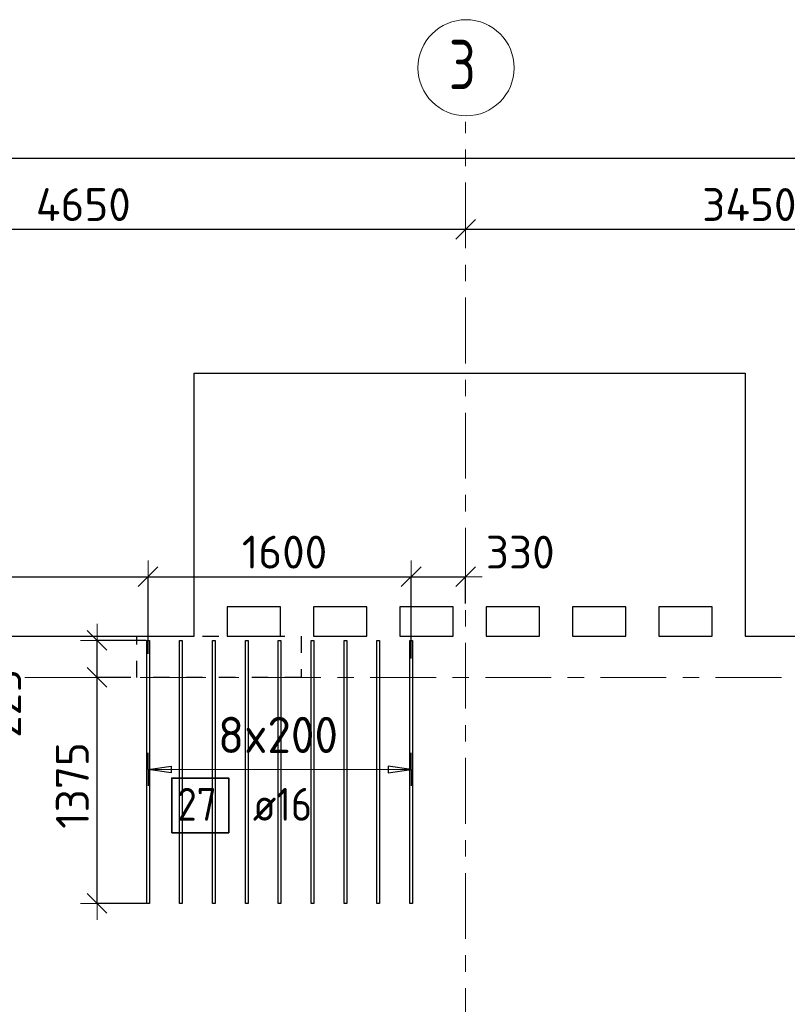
# Model space of a CAD drawing. Header units: metres. Extents: x -38 to 107, y -15 to 21.
# Tile 14 of 254: x 6.44 to 11.11, y 14.41 to 20.4. Entities that reach past the tile are written whole.
import ezdxf

# ---------------------------------------------------------------- set-up
doc = ezdxf.new("R2010")
doc.units = ezdxf.units.M
doc.header["$PDMODE"] = 65
for name, pattern in [('______11', [0.5, 0.4, -0.05, 0, -0.05]), ('______2', [0.0405, 0.03, -0.0105]), ('______5', [1.1, 0.8, -0.1, 0.1, -0.1])]:
    doc.linetypes.add(name, pattern=pattern)
for name, color, linetype, lineweight in [('XR$1$Осевая линия (1)', 7, '______5', 13), ('XR$1$Размерная линия (1)', 7, 'Continuous', 13), ('XR$5$Перекрытие (1)', 7, 'Continuous', 35), ('XR$5$Размерная линия (1)', 7, 'Continuous', 13)]:
    doc.layers.add(name, color=color, linetype=linetype, lineweight=lineweight)
doc.layers.add('XR$5$Арм.стержн.Доп. Арм. верхн.зоны У', color=7, linetype='Continuous', lineweight=35, true_color=0x739641)
doc.layers.add('XR$7$Стена_ бетон несущ.', color=7, linetype='Continuous', lineweight=70, true_color=0xb4b496)
doc.styles.add('ISOCPEUR', font='txt')
doc.dimstyles.new('DIMSTYLE_3', dxfattribs={"dimtxt": 0.2, "dimasz": 0.2, "dimexe": 0, "dimexo": 0, "dimgap": 0.1, "dimtad": 2, "dimdec": 0, "dimlfac": 1000, "dimrnd": 5, "dimzin": 12, "dimdsep": 46, "dimtxsty": 'ISOCPEUR', "dimblk1": 'ALL_ML_STRICH', "dimblk2": 'ALL_ML_STRICH', "dimsah": 1, "dimcen": 0, "dimclrd": 7, "dimclre": 256, "dimclrt": 7, "dimadec": 0, "dimazin": 0, "dimtfac": 1, "dimtdec": 0, "dimtix": 1, "dimtmove": 2, "dimatfit": 3, "dimfxl": 0, "dimtzin": 0, "dimlwd": 0, "dimlwe": -3, "dimarcsym": 0})
doc.dimstyles.new('DIMSTYLE_37', dxfattribs={"dimtxt": 0.2, "dimasz": 0.2, "dimexe": 0, "dimexo": 0, "dimgap": 0.1, "dimtad": 2, "dimdec": 0, "dimlfac": 1000, "dimrnd": 5, "dimzin": 12, "dimdsep": 46, "dimtxsty": 'ISOCPEUR', "dimblk1": 'ALL_ML_STRICH', "dimblk2": 'ALL_ML_STRICH', "dimsah": 1, "dimcen": 0, "dimclrd": 7, "dimclre": 256, "dimclrt": 7, "dimadec": 0, "dimazin": 0, "dimtfac": 1, "dimtdec": 0, "dimtix": 1, "dimtmove": 2, "dimatfit": 3, "dimfxl": 0, "dimtvp": 1.2, "dimtzin": 0, "dimlwd": 0, "dimlwe": -3, "dimarcsym": 0})

# ---------------------------------------------------------------- blocks, each defined once
blk = doc.blocks.new('ALL_ML_STRICH')
at = {"color": 0, "linetype": 'ByBlock', "lineweight": -2}
for p, q in [((-0.3, -0.3), (0.3, 0.3)), ((0, -0.5), (0, 0.5)), ((-1, 0), (0.5, 0))]:
    blk.add_line(p, q, dxfattribs=at)
blk = doc.blocks.new('*D10')
at = {"layer": 'DEFPOINTS', "color": 7, "linetype": 'Continuous', "lineweight": 13, "transparency": 33554687}
for p in [(0.5, 19.5574), (0.5, 19.3768), (61.6, 17.1197)]:
    blk.add_point(p, dxfattribs=at)
at = {"layer": 'XR$1$Размерная линия (1)', "color": 9, "linetype": 'Continuous', "lineweight": -2, "true_color": 0xc7c7c7, "transparency": 33554687}
for p, q in [((0.5, 19.3568), (0.5, 19.5574)), ((61.6, 17.1397), (61.6, 19.5574))]:
    blk.add_line(p, q, dxfattribs=at)
at = {"layer": 'XR$1$Размерная линия (1)', "color": 7, "linetype": 'Continuous', "lineweight": -2, "transparency": 33554687}
blk.add_line((0.5, 19.5574), (61.6, 19.5574), dxfattribs=at)
at = {"layer": 'XR$1$Размерная линия (1)', "color": 7, "linetype": 'Continuous', "lineweight": 13, "transparency": 33554687, "xscale": 0.2, "yscale": 0.2, "zscale": 0.2, "rotation": 180}
blk.add_blockref('ALL_ML_STRICH', (0.5, 19.5574), dxfattribs=at)
at = {"layer": 'XR$1$Размерная линия (1)', "color": 7, "linetype": 'Continuous', "lineweight": 13, "transparency": 33554687, "xscale": 0.2, "yscale": 0.2, "zscale": 0.2}
blk.add_blockref('ALL_ML_STRICH', (61.6, 19.5574), dxfattribs=at)
at = {"layer": 'XR$1$Размерная линия (1)', "color": 7, "linetype": 'Continuous', "lineweight": 13, "transparency": 33554687, "insert": (31.1, 19.7074), "char_height": 0.2, "width": 1, "attachment_point": 5, "style": 'ISOCPEUR'}
blk.add_mtext('\\A1;{61100}', dxfattribs=at)
blk = doc.blocks.new('*D26')
at = {"layer": 'DEFPOINTS', "color": 7, "linetype": 'Continuous', "lineweight": 13, "transparency": 33554687}
for p in [(4.5, 19.1912), (4.5, 19.1261), (9.15, 19.1262)]:
    blk.add_point(p, dxfattribs=at)
at = {"layer": 'XR$1$Размерная линия (1)', "color": 9, "linetype": 'Continuous', "lineweight": -2, "true_color": 0xc7c7c7, "transparency": 33554687}
for p, q in [((4.5, 19.1712), (4.5, 19.1261)), ((9.15, 19.1261), (9.15, 19.1261))]:
    blk.add_line(p, q, dxfattribs=at)
at = {"layer": 'XR$1$Размерная линия (1)', "color": 7, "linetype": 'Continuous', "lineweight": -2, "transparency": 33554687}
blk.add_line((4.5, 19.1261), (9.15, 19.1261), dxfattribs=at)
at = {"layer": 'XR$1$Размерная линия (1)', "color": 7, "linetype": 'Continuous', "lineweight": 13, "transparency": 33554687, "xscale": 0.2, "yscale": 0.2, "zscale": 0.2, "rotation": 180}
blk.add_blockref('ALL_ML_STRICH', (4.5, 19.1261), dxfattribs=at)
at = {"layer": 'XR$1$Размерная линия (1)', "color": 7, "linetype": 'Continuous', "lineweight": 13, "transparency": 33554687, "xscale": 0.2, "yscale": 0.2, "zscale": 0.2}
blk.add_blockref('ALL_ML_STRICH', (9.15, 19.1261), dxfattribs=at)
at = {"layer": 'XR$1$Размерная линия (1)', "color": 7, "linetype": 'Continuous', "lineweight": 13, "transparency": 33554687, "insert": (6.825, 19.2761), "char_height": 0.2, "width": 0.8, "attachment_point": 5, "style": 'ISOCPEUR'}
blk.add_mtext('\\A1;{4650}', dxfattribs=at)
blk = doc.blocks.new('*D27')
at = {"layer": 'DEFPOINTS', "color": 7, "linetype": 'Continuous', "lineweight": 13, "transparency": 33554687}
for p in [(9.15, 19.1262), (9.15, 19.1261), (12.6, 19.0612)]:
    blk.add_point(p, dxfattribs=at)
at = {"layer": 'XR$1$Размерная линия (1)', "color": 9, "linetype": 'Continuous', "lineweight": -2, "true_color": 0xc7c7c7, "transparency": 33554687}
for p, q in [((9.15, 19.1261), (9.15, 19.1261)), ((12.6, 19.0812), (12.6, 19.1261))]:
    blk.add_line(p, q, dxfattribs=at)
at = {"layer": 'XR$1$Размерная линия (1)', "color": 7, "linetype": 'Continuous', "lineweight": -2, "transparency": 33554687}
blk.add_line((9.15, 19.1261), (12.6, 19.1261), dxfattribs=at)
at = {"layer": 'XR$1$Размерная линия (1)', "color": 7, "linetype": 'Continuous', "lineweight": 13, "transparency": 33554687, "xscale": 0.2, "yscale": 0.2, "zscale": 0.2, "rotation": 180}
blk.add_blockref('ALL_ML_STRICH', (9.15, 19.1261), dxfattribs=at)
at = {"layer": 'XR$1$Размерная линия (1)', "color": 7, "linetype": 'Continuous', "lineweight": 13, "transparency": 33554687, "xscale": 0.2, "yscale": 0.2, "zscale": 0.2}
blk.add_blockref('ALL_ML_STRICH', (12.6, 19.1261), dxfattribs=at)
at = {"layer": 'XR$1$Размерная линия (1)', "color": 7, "linetype": 'Continuous', "lineweight": 13, "transparency": 33554687, "insert": (10.875, 19.2761), "char_height": 0.2, "width": 0.8, "attachment_point": 5, "style": 'ISOCPEUR'}
blk.add_mtext('\\A1;{3450}', dxfattribs=at)
blk = doc.blocks.new('*D640')
at = {"layer": 'DEFPOINTS', "color": 7, "linetype": 'Continuous', "lineweight": 13, "transparency": 33554687}
for p in [(4.9047, 17.0121), (4.9047, 16.4971), (7.2186, 16.5225)]:
    blk.add_point(p, dxfattribs=at)
at = {"layer": 'XR$5$Размерная линия (1)', "color": 9, "linetype": 'Continuous', "lineweight": -2, "true_color": 0xc7c7c7, "transparency": 33554687}
for p, q in [((4.9047, 16.5171), (4.9047, 17.0121)), ((7.2186, 16.5425), (7.2186, 17.0121))]:
    blk.add_line(p, q, dxfattribs=at)
at = {"layer": 'XR$5$Размерная линия (1)', "color": 7, "linetype": 'Continuous', "lineweight": -2, "transparency": 33554687}
blk.add_line((4.9047, 17.0121), (7.2186, 17.0121), dxfattribs=at)
at = {"layer": 'XR$5$Размерная линия (1)', "color": 7, "linetype": 'Continuous', "lineweight": 13, "transparency": 33554687, "xscale": 0.2, "yscale": 0.2, "zscale": 0.2, "rotation": 180}
blk.add_blockref('ALL_ML_STRICH', (4.9047, 17.0121), dxfattribs=at)
at = {"layer": 'XR$5$Размерная линия (1)', "color": 7, "linetype": 'Continuous', "lineweight": 13, "transparency": 33554687, "xscale": 0.2, "yscale": 0.2, "zscale": 0.2}
blk.add_blockref('ALL_ML_STRICH', (7.2186, 17.0121), dxfattribs=at)
at = {"layer": 'XR$5$Размерная линия (1)', "color": 7, "linetype": 'Continuous', "lineweight": 13, "transparency": 33554687, "insert": (6.0916, 17.1621), "char_height": 0.2, "width": 0.8, "attachment_point": 5, "style": 'ISOCPEUR'}
blk.add_mtext('\\A1;{2315}', dxfattribs=at)
blk = doc.blocks.new('*D641')
at = {"layer": 'DEFPOINTS', "color": 7, "linetype": 'Continuous', "lineweight": 13, "transparency": 33554687}
for p in [(7.2186, 17.0121), (7.2186, 16.5225), (8.8186, 16.4949)]:
    blk.add_point(p, dxfattribs=at)
at = {"layer": 'XR$5$Размерная линия (1)', "color": 9, "linetype": 'Continuous', "lineweight": -2, "true_color": 0xc7c7c7, "transparency": 33554687}
for p, q in [((7.2186, 16.5425), (7.2186, 17.0121)), ((8.8186, 16.5149), (8.8186, 17.0121))]:
    blk.add_line(p, q, dxfattribs=at)
at = {"layer": 'XR$5$Размерная линия (1)', "color": 7, "linetype": 'Continuous', "lineweight": -2, "transparency": 33554687}
blk.add_line((7.2186, 17.0121), (8.8186, 17.0121), dxfattribs=at)
at = {"layer": 'XR$5$Размерная линия (1)', "color": 7, "linetype": 'Continuous', "lineweight": 13, "transparency": 33554687, "xscale": 0.2, "yscale": 0.2, "zscale": 0.2, "rotation": 180}
blk.add_blockref('ALL_ML_STRICH', (7.2186, 17.0121), dxfattribs=at)
at = {"layer": 'XR$5$Размерная линия (1)', "color": 7, "linetype": 'Continuous', "lineweight": 13, "transparency": 33554687, "xscale": 0.2, "yscale": 0.2, "zscale": 0.2}
blk.add_blockref('ALL_ML_STRICH', (8.8186, 17.0121), dxfattribs=at)
at = {"layer": 'XR$5$Размерная линия (1)', "color": 7, "linetype": 'Continuous', "lineweight": 13, "transparency": 33554687, "insert": (8.0486, 17.1621), "char_height": 0.2, "width": 0.8, "attachment_point": 5, "style": 'ISOCPEUR'}
blk.add_mtext('\\A1;{1600}', dxfattribs=at)
blk = doc.blocks.new('*D642')
at = {"layer": 'DEFPOINTS', "color": 7, "linetype": 'Continuous', "lineweight": 13, "transparency": 33554687}
for p in [(8.8186, 17.0121), (9.15, 16.8302), (8.8186, 16.4949)]:
    blk.add_point(p, dxfattribs=at)
at = {"layer": 'XR$5$Размерная линия (1)', "color": 9, "linetype": 'Continuous', "lineweight": -2, "true_color": 0xc7c7c7, "transparency": 33554687}
for p, q in [((8.8186, 16.5149), (8.8186, 17.0121)), ((9.15, 16.8502), (9.15, 17.0121))]:
    blk.add_line(p, q, dxfattribs=at)
at = {"layer": 'XR$5$Размерная линия (1)', "color": 7, "linetype": 'Continuous', "lineweight": -2, "transparency": 33554687}
blk.add_line((8.8186, 17.0121), (9.15, 17.0121), dxfattribs=at)
at = {"layer": 'XR$5$Размерная линия (1)', "color": 7, "linetype": 'Continuous', "lineweight": 13, "transparency": 33554687, "xscale": 0.2, "yscale": 0.2, "zscale": 0.2, "rotation": 180}
blk.add_blockref('ALL_ML_STRICH', (8.8186, 17.0121), dxfattribs=at)
at = {"layer": 'XR$5$Размерная линия (1)', "color": 7, "linetype": 'Continuous', "lineweight": 13, "transparency": 33554687, "xscale": 0.2, "yscale": 0.2, "zscale": 0.2}
blk.add_blockref('ALL_ML_STRICH', (9.15, 17.0121), dxfattribs=at)
at = {"layer": 'XR$5$Размерная линия (1)', "color": 7, "linetype": 'Continuous', "lineweight": 13, "transparency": 33554687, "insert": (9.482, 17.1619), "char_height": 0.2, "width": 0.6, "attachment_point": 5, "style": 'ISOCPEUR'}
blk.add_mtext('\\A1;{330}', dxfattribs=at)
blk = doc.blocks.new('*D645')
at = {"layer": 'DEFPOINTS', "color": 7, "linetype": 'Continuous', "lineweight": 13, "transparency": 33554687}
for p in [(7.1344, 16.4), (6.9085, 15.0252), (7.2276, 15.0252)]:
    blk.add_point(p, dxfattribs=at)
at = {"layer": 'XR$5$Размерная линия (1)', "color": 9, "linetype": 'Continuous', "lineweight": -2, "true_color": 0xc7c7c7, "transparency": 33554687}
for p, q in [((7.1144, 16.4), (6.9085, 16.4)), ((7.2076, 15.0252), (6.9085, 15.0252))]:
    blk.add_line(p, q, dxfattribs=at)
at = {"layer": 'XR$5$Размерная линия (1)', "color": 7, "linetype": 'Continuous', "lineweight": -2, "transparency": 33554687}
blk.add_line((6.9085, 15.0252), (6.9085, 16.4), dxfattribs=at)
at = {"layer": 'XR$5$Размерная линия (1)', "color": 7, "linetype": 'Continuous', "lineweight": 13, "transparency": 33554687, "xscale": 0.2, "yscale": 0.2, "zscale": 0.2}
for p, rotation in [((6.9085, 16.4), 90), ((6.9085, 15.0252), 270)]:
    blk.add_blockref('ALL_ML_STRICH', p, dxfattribs=dict(at, rotation=rotation))
at = {"layer": 'XR$5$Размерная линия (1)', "color": 7, "linetype": 'Continuous', "lineweight": 13, "transparency": 33554687, "insert": (6.7585, 15.7426), "char_height": 0.2, "width": 0.8, "attachment_point": 5, "rotation": 90, "style": 'ISOCPEUR'}
blk.add_mtext('\\A1;{1375}', dxfattribs=at)
blk = doc.blocks.new('*D646')
at = {"layer": 'DEFPOINTS', "color": 7, "linetype": 'Continuous', "lineweight": 13, "transparency": 33554687}
for p in [(7.2276, 16.625), (6.9085, 16.4), (7.1344, 16.4)]:
    blk.add_point(p, dxfattribs=at)
at = {"layer": 'XR$5$Размерная линия (1)', "color": 9, "linetype": 'Continuous', "lineweight": -2, "true_color": 0xc7c7c7, "transparency": 33554687}
for p, q in [((7.2076, 16.625), (6.9085, 16.625)), ((7.1144, 16.4), (6.9085, 16.4))]:
    blk.add_line(p, q, dxfattribs=at)
at = {"layer": 'XR$5$Размерная линия (1)', "color": 7, "linetype": 'Continuous', "lineweight": -2, "transparency": 33554687}
blk.add_line((6.9085, 16.4), (6.9085, 16.625), dxfattribs=at)
at = {"layer": 'XR$5$Размерная линия (1)', "color": 7, "linetype": 'Continuous', "lineweight": 13, "transparency": 33554687, "xscale": 0.2, "yscale": 0.2, "zscale": 0.2}
for p, rotation in [((6.9085, 16.625), 90), ((6.9085, 16.4), 270)]:
    blk.add_blockref('ALL_ML_STRICH', p, dxfattribs=dict(at, rotation=rotation))
at = {"layer": 'XR$5$Размерная линия (1)', "color": 7, "linetype": 'Continuous', "lineweight": 13, "transparency": 33554687, "insert": (6.347, 16.2418), "char_height": 0.2, "width": 0.6, "attachment_point": 5, "rotation": 90, "style": 'ISOCPEUR'}
blk.add_mtext('\\A1;{225}', dxfattribs=at)

msp = doc.modelspace()

# ---------------------------------------------------------------- linework, layer by layer
at = {"layer": 'XR$1$Осевая линия (1)', "color": 253, "linetype": '______11', "lineweight": 13, "true_color": 0xa0a0a0, "transparency": 33554687}
for p, q in [((9.15, -3.39), (9.15, 19.78)), ((-2.63, 16.4), (62.6, 16.4))]:
    msp.add_line(p, q, dxfattribs=at)
at = {"layer": 'XR$1$Осевая линия (1)', "color": 7, "linetype": 'Continuous', "lineweight": 13, "transparency": 33554687}
msp.add_circle((9.1524, 20.1081), 0.2924, dxfattribs=at)
at = {"layer": 'XR$5$Арм.стержн.Доп. Арм. верхн.зоны У', "color": 253, "linetype": 'Continuous', "lineweight": -3, "true_color": 0xa0a0a0, "transparency": 33554687}
for p, q in [((7.2186, 15.8403), (7.2186, 15.9403)), ((8.8186, 15.8403), (8.8186, 15.9403)), ((7.2186, 15.8403), (7.2186, 15.7403)), ((8.8186, 15.8403), (8.8186, 15.7403))]:
    msp.add_line(p, q, dxfattribs=at)
at = {"layer": 'XR$5$Арм.стержн.Доп. Арм. верхн.зоны У', "color": 7, "linetype": 'Continuous', "lineweight": 25, "transparency": 33554687}
for p, q in [((7.2186, 15.8403), (7.3586, 15.8603)), ((7.3586, 15.8203), (7.2186, 15.8403)), ((7.3586, 15.8603), (7.3586, 15.8203)), ((8.8186, 15.8403), (8.6786, 15.8603)), ((8.6786, 15.8603), (8.6786, 15.8203)), ((8.6786, 15.8203), (8.8186, 15.8403))]:
    msp.add_line(p, q, dxfattribs=at)
at = {"layer": 'XR$5$Арм.стержн.Доп. Арм. верхн.зоны У', "color": 7, "linetype": 'Continuous', "lineweight": 13, "transparency": 33554687}
for p, q in [((7.2186, 15.8403), (7.2186, 15.8403)), ((8.8186, 15.8403), (8.8186, 15.8403))]:
    msp.add_line(p, q, dxfattribs=at)
at = {"layer": 'XR$5$Арм.стержн.Доп. Арм. верхн.зоны У', "color": 7, "linetype": 'Continuous', "lineweight": 25, "transparency": 33554687}
for points in [[(7.2266, 16.6252), (7.2266, 15.0252), (7.2106, 15.0252), (7.2106, 16.6252), (7.2266, 16.6252)], [(7.4266, 16.6252), (7.4266, 15.0252), (7.4106, 15.0252), (7.4106, 16.6252), (7.4266, 16.6252)], [(7.6266, 16.6252), (7.6266, 15.0252), (7.6106, 15.0252), (7.6106, 16.6252), (7.6266, 16.6252)], [(7.8266, 16.6252), (7.8266, 15.0252), (7.8106, 15.0252), (7.8106, 16.6252), (7.8266, 16.6252)], [(8.0266, 16.6252), (8.0266, 15.0252), (8.0106, 15.0252), (8.0106, 16.6252), (8.0266, 16.6252)], [(8.2266, 16.6252), (8.2266, 15.0252), (8.2106, 15.0252), (8.2106, 16.6252), (8.2266, 16.6252)], [(8.4266, 16.6252), (8.4266, 15.0252), (8.4106, 15.0252), (8.4106, 16.6252), (8.4266, 16.6252)], [(8.6266, 16.6252), (8.6266, 15.0252), (8.6106, 15.0252), (8.6106, 16.6252), (8.6266, 16.6252)], [(8.8266, 16.6252), (8.8266, 15.0252), (8.8106, 15.0252), (8.8106, 16.6252), (8.8266, 16.6252)]]:
    msp.add_lwpolyline(points, dxfattribs=at)
at = {"layer": 'XR$5$Арм.стержн.Доп. Арм. верхн.зоны У', "color": 7, "linetype": 'Continuous', "lineweight": 13, "transparency": 33554687}
msp.add_lwpolyline([(7.2186, 15.8403), (7.4456, 15.8403), (7.4456, 15.8403), (8.8186, 15.8403)], dxfattribs=at)
at = {"layer": 'XR$5$Арм.стержн.Доп. Арм. верхн.зоны У', "color": 7, "linetype": 'Continuous', "lineweight": 35, "transparency": 33554687}
msp.add_lwpolyline([(7.3627, 15.4548), (7.7094, 15.4548), (7.7094, 15.7881), (7.3627, 15.7881), (7.3627, 15.4548)], dxfattribs=at)
at = {"layer": 'XR$5$Перекрытие (1)', "color": 7, "linetype": 'Continuous', "lineweight": 25, "transparency": 33554687}
for p, q in [((7.4996, 16.8302), (7.4996, 18.2502)), ((7.4996, 18.2502), (10.8496, 18.2502)), ((10.8496, 18.2502), (10.8496, 16.8302)), ((7.4996, 16.6502), (7.4996, 16.8302)), ((7.6996, 16.8302), (7.6996, 16.6502)), ((8.0246, 16.8302), (7.6996, 16.8302)), ((8.0246, 16.6502), (8.0246, 16.8302)), ((8.5496, 16.8302), (8.2246, 16.8302)), ((8.2246, 16.8302), (8.2246, 16.6502)), ((8.5496, 16.6502), (8.5496, 16.8302)), ((8.7496, 16.8302), (8.7496, 16.6502)), ((9.0746, 16.8302), (8.7496, 16.8302)), ((9.0746, 16.6502), (9.0746, 16.8302)), ((9.5996, 16.8302), (9.2746, 16.8302)), ((9.2746, 16.8302), (9.2746, 16.6502)), ((9.5996, 16.6502), (9.5996, 16.8302)), ((10.1246, 16.8302), (9.7996, 16.8302)), ((9.7996, 16.8302), (9.7996, 16.6502)), ((10.1246, 16.6502), (10.1246, 16.8302)), ((10.3246, 16.8302), (10.3246, 16.6502)), ((10.6496, 16.8302), (10.3246, 16.8302)), ((10.6496, 16.6502), (10.6496, 16.8302)), ((10.8496, 16.8302), (10.8496, 16.6502)), ((0.25, 16.6502), (7.4996, 16.6502)), ((7.6996, 16.6502), (8.0246, 16.6502)), ((8.2246, 16.6502), (8.5496, 16.6502)), ((8.7496, 16.6502), (9.0746, 16.6502)), ((9.2746, 16.6502), (9.5996, 16.6502)), ((9.7996, 16.6502), (10.1246, 16.6502)), ((10.3246, 16.6502), (10.6496, 16.6502)), ((10.8496, 16.6502), (19.08, 16.6502))]:
    msp.add_line(p, q, dxfattribs=at)
at = {"layer": 'XR$7$Стена_ бетон несущ.', "color": 253, "linetype": '______2', "lineweight": -3, "true_color": 0xa0a0a0, "transparency": 33554687}
msp.add_lwpolyline([(7.1499, 16.65), (8.1499, 16.65), (8.1499, 16.4), (7.1499, 16.4), (7.1499, 16.65)], close=True, dxfattribs=at)

# ---------------------------------------------------------------- texts
at = {"layer": 'XR$1$Осевая линия (1)', "color": 7, "linetype": 'Continuous', "lineweight": 13, "transparency": 33554687, "insert": (9.0474, 19.9776), "char_height": 0.3, "width": 0.326407, "attachment_point": 7, "style": 'ISOCPEUR'}
msp.add_mtext('\\W0.78;3', dxfattribs=at)
at = {"layer": 'XR$5$Арм.стержн.Доп. Арм. верхн.зоны У', "color": 7, "linetype": 'Continuous', "lineweight": 13, "transparency": 33554687, "insert": (7.6446, 15.9403), "char_height": 0.22, "width": 0.873359, "attachment_point": 7, "style": 'ISOCPEUR'}
msp.add_mtext('\\W0.95;8x200', dxfattribs=at)
at = {"layer": 'XR$5$Арм.стержн.Доп. Арм. верхн.зоны У', "color": 7, "linetype": 'Continuous', "lineweight": 25, "transparency": 33554687, "char_height": 0.2, "attachment_point": 7, "style": 'ISOCPEUR'}
for s, insert, width in [('\\W0.87;27', (7.3961, 15.5281), 0.367208), ('\\W0.89; ø16 ', (7.7427, 15.5281), 0.749105)]:
    msp.add_mtext(s, dxfattribs=dict(at, insert=insert, width=width))

# ---------------------------------------------------------------- dimensions: what is measured, and where the dimension line sits
at = {"layer": 'XR$1$Размерная линия (1)', "color": 7, "linetype": 'Continuous', "lineweight": 13, "transparency": 33554687}
for base, p1, p2, picture, middle in [((61.6, 19.5574), (0.5, 19.3568), (61.6, 17.1397), '*D10', (31.1, 19.7074)), ((9.15, 19.1261), (4.5, 19.1712), (9.15, 19.1261), '*D26', (6.825, 19.2761)), ((12.6, 19.1261), (9.15, 19.1261), (12.6, 19.0812), '*D27', (10.875, 19.2761))]:
    dim = msp.add_linear_dim(base=base, p1=p1, p2=p2, dimstyle='DIMSTYLE_3', override={"dimpost": '<>', "dimclrd": 7, "dimclre": 9, "dimclrt": 7, "dimlwd": 0, "dimlwe": 65533}, dxfattribs=at)
    dim.commit()
    dim.dimension.update_dxf_attribs({"geometry": picture, "text_midpoint": middle, "dimtype": 160})
at = {"layer": 'XR$5$Размерная линия (1)', "color": 7, "linetype": 'Continuous', "lineweight": 13, "transparency": 33554687}
for base, p1, p2, dimstyle, picture, middle in [((7.2186, 17.0121), (4.9047, 16.5171), (7.2186, 16.5425), 'DIMSTYLE_3', '*D640', (6.0916, 17.1621)), ((8.8186, 17.0121), (7.2186, 16.5425), (8.8186, 16.5149), 'DIMSTYLE_3', '*D641', (8.0486, 17.1621)), ((9.15, 17.0121), (8.8186, 16.5149), (9.15, 16.8502), 'DIMSTYLE_37', '*D642', (9.482, 17.1619))]:
    dim = msp.add_linear_dim(base=base, p1=p1, p2=p2, dimstyle=dimstyle, override={"dimpost": '<>', "dimclrd": 7, "dimclre": 9, "dimclrt": 7, "dimlwd": 0, "dimlwe": 65533}, dxfattribs=at)
    dim.commit()
    dim.dimension.update_dxf_attribs({"geometry": picture, "text_midpoint": middle, "dimtype": 160})
for base, p1, p2, dimstyle, picture, middle in [((6.9085, 16.625), (7.1144, 16.4), (7.2076, 16.625), 'DIMSTYLE_37', '*D646', (6.347, 16.2418)), ((6.9085, 16.4), (7.2076, 15.0252), (7.1144, 16.4), 'DIMSTYLE_3', '*D645', (6.7585, 15.7426))]:
    dim = msp.add_linear_dim(base=base, p1=p1, p2=p2, angle=90, dimstyle=dimstyle, override={"dimpost": '<>', "dimclrd": 7, "dimclre": 9, "dimclrt": 7, "dimlwd": 0, "dimlwe": 65533}, dxfattribs=at)
    dim.commit()
    dim.dimension.update_dxf_attribs({"geometry": picture, "text_midpoint": middle, "dimtype": 160})

doc.saveas('drawing.dxf')
